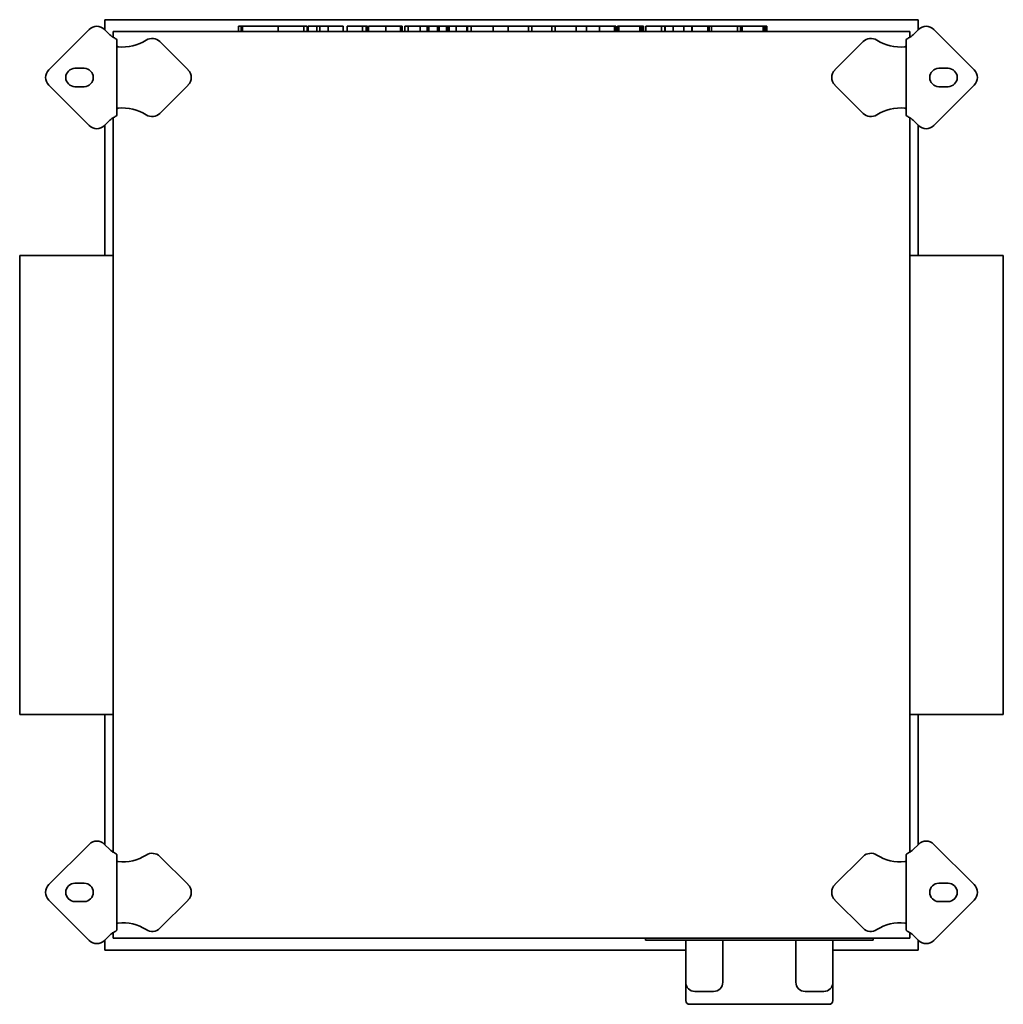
# Model space of a CAD drawing. Header units: millimetres. Extents: x 152 to 688, y 29 to 565.
import ezdxf

# ---------------------------------------------------------------- set-up
doc = ezdxf.new("R2010")
doc.units = ezdxf.units.MM
doc.header["$LTSCALE"] = 2
doc.layers.add('Krawędzie widoczne(ISO)', color=7, linetype='Continuous', lineweight=35, true_color=0x262659)

msp = doc.modelspace()

# ---------------------------------------------------------------- linework, layer by layer
at = {"layer": 'Krawędzie widoczne(ISO)'}
for p, q in [((198.5, 565.25), (198.5, 559.78)), ((641.5, 565.25), (198.5, 565.25)), ((641.5, 559.78), (641.5, 565.25)), ((167.96, 537.99), (189.88, 559.91)), ((198.37, 559.91), (201.2, 557.08)), ((637, 558.75), (203, 558.75)), ((203, 558.75), (203, 555.72)), ((271.31, 561.75), (272.72, 561.75)), ((271.31, 561.75), (271.31, 558.75)), ((272.72, 561.75), (273.54, 561.75)), ((272.72, 561.75), (272.72, 558.75)), ((273.54, 561.75), (292.19, 561.75)), ((273.54, 561.75), (273.54, 558.75)), ((292.19, 561.75), (292.84, 561.75)), ((292.84, 561.75), (298.28, 561.75)), ((292.84, 561.75), (292.84, 558.75)), ((298.28, 561.75), (306.85, 561.75)), ((306.85, 561.75), (307.85, 561.75)), ((306.85, 561.75), (306.85, 558.75)), ((307.85, 561.75), (308.63, 561.75)), ((308.63, 561.75), (308.63, 558.75)), ((309.24, 561.75), (313.96, 561.75)), ((309.24, 561.75), (309.24, 558.75)), ((313.96, 561.75), (315.56, 561.75)), ((313.96, 561.75), (313.96, 558.75)), ((315.56, 561.75), (320.17, 561.75)), ((315.56, 561.75), (315.56, 558.75)), ((320.17, 561.75), (322.62, 561.75)), ((320.17, 561.75), (320.17, 558.75)), ((322.62, 561.75), (328.34, 561.75)), ((328.34, 561.75), (328.34, 558.75)), ((330.49, 561.75), (333.12, 561.75)), ((330.49, 561.75), (330.49, 558.75)), ((333.12, 561.75), (338.92, 561.75)), ((338.92, 561.75), (340.88, 561.75)), ((338.92, 561.75), (338.92, 558.75)), ((340.88, 561.75), (341.52, 561.75)), ((340.88, 561.75), (340.88, 558.75)), ((341.52, 561.75), (341.52, 558.75)), ((342.13, 561.75), (344.52, 561.75)), ((342.13, 561.75), (342.13, 558.75)), ((344.52, 561.75), (349.44, 561.75)), ((349.44, 561.75), (351.48, 561.75)), ((351.48, 561.75), (353.95, 561.75)), ((351.48, 561.75), (351.48, 558.75)), ((353.95, 561.75), (359.61, 561.75)), ((359.61, 561.75), (360.41, 561.75)), ((359.61, 561.75), (359.61, 558.75)), ((360.41, 561.75), (360.41, 558.75)), ((361.92, 561.75), (363.66, 561.75)), ((361.92, 561.75), (361.92, 558.75)), ((363.66, 561.75), (370.32, 561.75)), ((363.66, 561.75), (363.66, 558.75)), ((370.32, 561.75), (370.32, 558.75)), ((370.32, 561.75), (374.08, 561.75)), ((374.08, 561.75), (374.08, 558.75)), ((374.08, 561.75), (375.03, 561.75)), ((375.03, 561.75), (375.03, 558.75)), ((375.03, 561.75), (379.75, 561.75)), ((379.75, 561.75), (379.75, 558.75)), ((379.75, 561.75), (380.68, 561.75)), ((380.68, 561.75), (384.56, 561.75)), ((380.68, 561.75), (380.68, 558.75)), ((384.56, 561.75), (385.37, 561.75)), ((384.56, 561.75), (384.56, 558.75)), ((385.37, 561.75), (385.94, 561.75)), ((385.37, 561.75), (385.37, 558.75)), ((385.94, 561.75), (386.06, 561.75)), ((386.06, 561.75), (386.06, 558.75)), ((386.06, 561.75), (389.8, 561.75)), ((389.8, 561.75), (395.6, 561.75)), ((389.8, 561.75), (389.8, 558.75)), ((395.6, 561.75), (396.1, 561.75)), ((395.6, 561.75), (395.6, 558.75)), ((396.09, 561.75), (398.04, 561.75)), ((396.1, 561.75), (396.1, 558.75)), ((398.04, 561.75), (404.04, 561.75)), ((398.04, 561.75), (398.04, 558.75)), ((404.04, 561.75), (408.47, 561.75)), ((408.47, 561.75), (410.03, 561.75)), ((410.03, 561.75), (418.2, 561.75)), ((410.03, 561.75), (410.03, 558.75)), ((418.2, 561.75), (429.22, 561.75)), ((418.2, 561.75), (418.2, 558.75)), ((429.22, 561.75), (431.02, 561.75)), ((429.22, 561.75), (429.22, 558.75)), ((431.02, 561.75), (435.89, 561.75)), ((431.02, 561.75), (431.02, 558.75)), ((435.89, 561.75), (440.43, 561.75)), ((440.43, 561.75), (442.02, 561.75)), ((442.02, 561.75), (442.02, 558.75)), ((442.02, 561.75), (443.75, 561.75)), ((443.75, 561.75), (445.06, 561.75)), ((443.75, 561.75), (443.75, 558.75)), ((445.06, 561.75), (449.53, 561.75)), ((449.53, 561.75), (453.99, 561.75)), ((453.99, 561.75), (455.31, 561.75)), ((455.31, 561.75), (457.14, 561.75)), ((455.31, 561.75), (455.31, 558.75)), ((457.14, 561.75), (460.82, 561.75)), ((460.82, 561.75), (461.02, 561.75)), ((460.82, 561.75), (460.82, 558.75)), ((461.02, 561.75), (465.94, 561.75)), ((465.94, 561.75), (467.99, 561.75)), ((467.99, 561.75), (467.99, 558.75)), ((467.99, 561.75), (470.46, 561.75)), ((470.46, 561.75), (476.11, 561.75)), ((476.11, 561.75), (476.91, 561.75)), ((476.11, 561.75), (476.11, 558.75)), ((476.91, 561.75), (476.91, 558.75)), ((477.75, 561.75), (478.42, 561.75)), ((477.75, 561.75), (477.75, 558.75)), ((478.42, 561.75), (479.71, 561.75)), ((478.42, 561.75), (478.42, 558.75)), ((479.71, 561.75), (481.26, 561.75)), ((481.26, 561.75), (483.9, 561.75)), ((483.9, 561.75), (489.9, 561.75)), ((489.9, 561.75), (490.33, 561.75)), ((489.9, 561.75), (489.9, 558.75)), ((490.33, 561.75), (491, 561.75)), ((490.33, 561.75), (490.33, 558.75)), ((491, 561.75), (491.82, 561.75)), ((491, 561.75), (491, 558.75)), ((491.82, 561.75), (491.82, 558.75)), ((493.19, 561.75), (493.19, 558.75)), ((493.19, 561.75), (495.82, 561.75)), ((495.82, 561.75), (501.63, 561.75)), ((501.63, 561.75), (503.59, 561.75)), ((501.63, 561.75), (501.63, 558.75)), ((503.59, 561.75), (503.63, 561.75)), ((503.59, 561.75), (503.59, 558.75)), ((503.63, 561.75), (508.14, 561.75)), ((503.63, 561.75), (503.63, 558.75)), ((508.14, 561.75), (513.84, 561.75)), ((508.14, 561.75), (508.14, 558.75)), ((513.84, 561.75), (514.21, 561.75)), ((513.84, 561.75), (513.84, 558.75)), ((514.21, 561.75), (516.11, 561.75)), ((516.11, 561.75), (517.31, 561.75)), ((517.31, 561.75), (518.17, 561.75)), ((518.17, 561.75), (518.17, 558.75)), ((518.43, 561.75), (521.07, 561.75)), ((518.43, 561.75), (518.43, 558.75)), ((521.07, 561.75), (527.01, 561.75)), ((527.01, 561.75), (527.75, 561.75)), ((527.01, 561.75), (527.01, 558.75)), ((527.75, 561.75), (527.75, 558.75)), ((527.75, 561.75), (528.93, 561.75)), ((528.93, 561.75), (528.93, 558.75)), ((529.02, 561.75), (529.02, 558.75)), ((529.02, 561.75), (534.45, 561.75)), ((534.45, 561.75), (543.03, 561.75)), ((543.03, 561.75), (543.03, 558.75)), ((543.03, 561.75), (544.03, 561.75)), ((544.03, 561.75), (544.8, 561.75)), ((544.8, 561.75), (544.8, 558.75)), ((544.93, 561.75), (545.6, 561.75)), ((544.93, 561.75), (544.93, 558.75)), ((545.6, 561.75), (546.89, 561.75)), ((545.6, 561.75), (545.6, 558.75)), ((546.89, 561.75), (548.44, 561.75)), ((548.44, 561.75), (551.07, 561.75)), ((551.07, 561.75), (557.08, 561.75)), ((557.08, 561.75), (557.51, 561.75)), ((557.08, 561.75), (557.08, 558.75)), ((557.51, 561.75), (558.18, 561.75)), ((557.51, 561.75), (557.51, 558.75)), ((558.18, 561.75), (559, 561.75)), ((558.18, 561.75), (558.18, 558.75)), ((559, 561.75), (559, 558.75)), ((637, 555.72), (637, 558.75)), ((638.8, 557.08), (641.63, 559.91)), ((650.12, 559.91), (672.04, 537.99)), ((205, 554.12), (205, 513.38)), ((228.48, 553.29), (243.78, 537.99)), ((596.22, 537.99), (611.52, 553.29)), ((635, 513.38), (635, 554.12)), ((182.21, 538.75), (187.21, 538.75)), ((652.79, 538.75), (657.79, 538.75)), ((189.88, 507.59), (167.96, 529.51)), ((187.21, 528.75), (182.21, 528.75)), ((243.78, 529.51), (228.48, 514.21)), ((611.52, 514.21), (596.22, 529.51)), ((672.04, 529.51), (650.12, 507.59)), ((657.79, 528.75), (652.79, 528.75)), ((201.2, 510.42), (198.37, 507.59)), ((203, 511.78), (203, 111.72)), ((637, 111.72), (637, 511.78)), ((641.63, 507.59), (638.8, 510.42)), ((198.5, 507.72), (198.5, 436.75)), ((641.5, 436.75), (641.5, 507.72)), ((152.1, 436.75), (152.1, 186.75)), ((203, 436.75), (152.1, 436.75)), ((687.9, 436.75), (637, 436.75)), ((687.9, 186.75), (687.9, 436.75)), ((203, 186.75), (152.1, 186.75)), ((198.5, 186.75), (198.5, 115.78)), ((687.9, 186.75), (637, 186.75)), ((641.5, 115.78), (641.5, 186.75)), ((167.96, 93.99), (189.88, 115.91)), ((198.37, 115.91), (201.2, 113.08)), ((638.8, 113.08), (641.63, 115.91)), ((650.12, 115.91), (672.04, 93.99)), ((205, 110.12), (205, 69.38)), ((228.48, 109.29), (243.78, 93.99)), ((596.22, 93.99), (611.52, 109.29)), ((635, 69.38), (635, 110.12)), ((182.21, 94.75), (187.21, 94.75)), ((652.79, 94.75), (657.79, 94.75)), ((189.88, 63.59), (167.96, 85.51)), ((187.21, 84.75), (182.21, 84.75)), ((243.78, 85.51), (228.48, 70.21)), ((611.52, 70.21), (596.22, 85.51)), ((672.04, 85.51), (650.12, 63.59)), ((657.79, 84.75), (652.79, 84.75)), ((201.2, 66.42), (198.37, 63.59)), ((203, 67.78), (203, 64.75)), ((203, 64.75), (637, 64.75)), ((493, 64.75), (493, 63.75)), ((617, 63.75), (617, 64.75)), ((637, 64.75), (637, 67.78)), ((641.63, 63.59), (638.8, 66.42)), ((198.5, 63.72), (198.5, 58.25)), ((497, 63.75), (493, 63.75)), ((497, 63.75), (613, 63.75)), ((514.9, 63.75), (514.9, 40.75)), ((535.1, 63.75), (535.1, 40.75)), ((574.9, 63.75), (574.9, 40.75)), ((595.1, 63.75), (595.1, 40.75)), ((617, 63.75), (613, 63.75)), ((641.5, 58.25), (641.5, 63.72)), ((198.5, 58.25), (514.9, 58.25)), ((595.1, 58.25), (641.5, 58.25)), ((515, 39.76), (515, 30.75)), ((595, 39.76), (595, 30.75)), ((530.1, 35.75), (519.9, 35.75)), ((590.1, 35.75), (579.9, 35.75)), ((593, 28.75), (517, 28.75))]:
    msp.add_line(p, q, dxfattribs=at)
for centre, radius, start, end in [((194.13, 555.67), 6, 45, 135), ((645.87, 555.67), 6, 45, 135), ((217.46, 573.35), 23, 225, 228.4323), ((208.42, 573.35), 23, 263.4549, 303.0595), ((224.24, 549.04), 6, 45, 123.0595), ((615.76, 549.04), 6, 56.9405, 135), ((631.58, 573.35), 23, 236.9405, 276.5451), ((622.54, 573.35), 23, 311.5677, 315), ((172.21, 533.75), 6, 135, 225), ((182.21, 533.75), 5, 90, 270), ((187.21, 533.75), 5, 270, 90), ((239.53, 533.75), 6, 315, 45), ((600.47, 533.75), 6, 135, 225), ((652.79, 533.75), 5, 90, 270), ((657.79, 533.75), 5, 270, 90), ((667.79, 533.75), 6, 315, 45), ((208.42, 494.15), 23, 56.9405, 96.5451), ((631.58, 494.15), 23, 83.4549, 123.0595), ((217.46, 494.15), 23, 131.5677, 135), ((224.24, 518.46), 6, 236.9405, 315), ((615.76, 518.46), 6, 225, 303.0595), ((622.54, 494.15), 23, 45, 48.4323), ((194.13, 511.83), 6, 225, 315), ((645.87, 511.83), 6, 225, 315), ((194.13, 111.67), 6, 45, 135), ((217.46, 129.35), 23, 225, 228.4323), ((622.54, 129.35), 23, 311.5677, 315), ((645.87, 111.67), 6, 45, 135), ((208.42, 129.35), 23, 263.4549, 303.0595), ((224.24, 105.04), 6, 45, 123.0595), ((615.76, 105.04), 6, 56.9405, 135), ((631.58, 129.35), 23, 236.9405, 276.5451), ((172.21, 89.75), 6, 135, 225), ((182.21, 89.75), 5, 90, 270), ((187.21, 89.75), 5, 270, 90), ((239.53, 89.75), 6, 315, 45), ((600.47, 89.75), 6, 135, 225), ((652.79, 89.75), 5, 90, 270), ((657.79, 89.75), 5, 270, 90), ((667.79, 89.75), 6, 315, 45), ((208.42, 50.15), 23, 56.9405, 96.5451), ((224.24, 74.46), 6, 236.9405, 315), ((615.76, 74.46), 6, 225, 303.0595), ((631.58, 50.15), 23, 83.4549, 123.0595), ((217.46, 50.15), 23, 131.5677, 135), ((622.54, 50.15), 23, 45, 48.4323), ((194.13, 67.83), 6, 225, 315), ((645.87, 67.83), 6, 225, 315), ((519.9, 40.75), 5, 180, 270), ((530.1, 40.75), 5, 270, 0), ((579.9, 40.75), 5, 180, 270), ((590.1, 40.75), 5, 270, 0), ((517, 30.75), 2, 180, 270), ((593, 30.75), 2, 270, 0)]:
    msp.add_arc(centre, radius, start, end, dxfattribs=at)
for points, knots in [([(205, 554.12), (205, 554.27), (204.92, 554.42), (204.64, 554.74), (204.42, 554.9), (203.9, 555.23), (203.59, 555.41), (203.09, 555.68), (202.91, 555.77), (202.56, 555.95), (202.38, 556.04), (202.2, 556.14)], [0, 0, 0, 0, 0.1211213, 0.1211213, 0.2427051, 0.2427051, 0.3638749, 0.3638749, 0.4245444, 0.4245444, 0.4853945, 0.4853945, 0.4853945, 0.4853945]), ([(637.8, 556.14), (637.44, 555.95), (637.08, 555.77), (636.41, 555.41), (636.1, 555.24), (635.58, 554.9), (635.37, 554.74), (635.08, 554.42), (635, 554.27), (635, 554.12)], [0, 0, 0, 0, 0.1219861, 0.1219861, 0.243369, 0.243369, 0.3653617, 0.3653617, 0.48689, 0.48689, 0.48689, 0.48689]), ([(205.8, 550.5), (205.79, 550.5), (205.77, 550.5), (205.76, 550.51), (205.74, 550.51), (205.73, 550.52), (205.71, 550.52), (205.7, 550.52), (205.68, 550.53), (205.67, 550.53), (205.66, 550.54), (205.64, 550.54), (205.63, 550.54), (205.61, 550.55), (205.6, 550.55), (205.58, 550.56), (205.57, 550.56), (205.56, 550.56), (205.54, 550.57), (205.53, 550.57), (205.52, 550.58), (205.5, 550.58), (205.5, 550.58), (205.49, 550.58), (205.49, 550.58), (205.48, 550.59), (205.47, 550.59), (205.46, 550.59), (205.45, 550.6), (205.44, 550.6), (205.42, 550.61), (205.41, 550.61), (205.4, 550.62), (205.39, 550.62), (205.37, 550.63), (205.36, 550.63), (205.35, 550.64), (205.34, 550.64), (205.32, 550.65), (205.31, 550.65), (205.3, 550.66), (205.29, 550.66), (205.28, 550.67), (205.27, 550.67), (205.26, 550.68), (205.25, 550.68), (205.24, 550.68), (205.23, 550.69), (205.23, 550.69), (205.22, 550.69), (205.22, 550.7), (205.22, 550.7), (205.21, 550.7), (205.2, 550.71), (205.19, 550.71), (205.18, 550.72), (205.17, 550.72), (205.16, 550.73), (205.15, 550.74), (205.14, 550.74), (205.14, 550.75), (205.13, 550.75), (205.12, 550.76), (205.11, 550.76), (205.11, 550.77), (205.1, 550.78), (205.09, 550.78), (205.09, 550.79), (205.08, 550.79), (205.07, 550.8), (205.07, 550.81), (205.06, 550.81), (205.06, 550.82), (205.05, 550.82), (205.05, 550.83), (205.04, 550.84), (205.04, 550.84), (205.03, 550.85), (205.03, 550.86), (205.02, 550.86), (205.02, 550.87), (205.02, 550.88), (205.02, 550.88), (205.01, 550.89), (205.01, 550.9), (205.01, 550.9), (205.01, 550.91), (205, 550.92), (205, 550.92), (205, 550.93), (205, 550.94), (205, 550.94), (205, 550.95), (205, 550.96)], [0, 0, 0, 0, 0.0045101, 0.0045101, 0.0045101, 0.0090347, 0.0090347, 0.0090347, 0.0135712, 0.0135712, 0.0135712, 0.0181164, 0.0181164, 0.0181164, 0.0226675, 0.0226675, 0.0226675, 0.0272215, 0.0272215, 0.0272215, 0.0317752, 0.0317752, 0.0317752, 0.0329356, 0.0329356, 0.0329356, 0.0363326, 0.0363326, 0.0363326, 0.0409077, 0.0409077, 0.0409077, 0.0454982, 0.0454982, 0.0454982, 0.0501006, 0.0501006, 0.0501006, 0.0547115, 0.0547115, 0.0547115, 0.0593273, 0.0593273, 0.0593273, 0.0639446, 0.0639446, 0.0639446, 0.0669649, 0.0669649, 0.0669649, 0.0685613, 0.0685613, 0.0685613, 0.0731932, 0.0731932, 0.0731932, 0.0778428, 0.0778428, 0.0778428, 0.0825066, 0.0825066, 0.0825066, 0.0871814, 0.0871814, 0.0871814, 0.0918634, 0.0918634, 0.0918634, 0.0965493, 0.0965493, 0.0965493, 0.100365, 0.100365, 0.100365, 0.105938, 0.105938, 0.105938, 0.1106614, 0.1106614, 0.1106614, 0.115401, 0.115401, 0.115401, 0.1201519, 0.1201519, 0.1201519, 0.1249091, 0.1249091, 0.1249091, 0.1296672, 0.1296672, 0.1296672, 0.1344212, 0.1344212, 0.1344212, 0.1344212]), ([(635, 550.96), (635, 550.95), (635, 550.94), (635, 550.94), (635, 550.93), (635, 550.92), (635, 550.92), (634.99, 550.91), (634.99, 550.9), (634.99, 550.9), (634.99, 550.89), (634.98, 550.88), (634.98, 550.88), (634.98, 550.87), (634.98, 550.86), (634.97, 550.86), (634.97, 550.85), (634.96, 550.84), (634.96, 550.84), (634.95, 550.83), (634.95, 550.82), (634.94, 550.82), (634.94, 550.81), (634.93, 550.81), (634.93, 550.8), (634.92, 550.79), (634.91, 550.79), (634.91, 550.78), (634.9, 550.78), (634.89, 550.77), (634.89, 550.76), (634.88, 550.76), (634.87, 550.75), (634.86, 550.75), (634.86, 550.74), (634.85, 550.74), (634.84, 550.73), (634.83, 550.72), (634.82, 550.72), (634.81, 550.71), (634.8, 550.71), (634.79, 550.7), (634.78, 550.7), (634.77, 550.69), (634.76, 550.69), (634.75, 550.68), (634.74, 550.68), (634.74, 550.67), (634.73, 550.67), (634.73, 550.67), (634.72, 550.67), (634.72, 550.67), (634.71, 550.66), (634.7, 550.66), (634.69, 550.65), (634.68, 550.65), (634.66, 550.64), (634.65, 550.64), (634.64, 550.63), (634.63, 550.63), (634.61, 550.62), (634.6, 550.62), (634.59, 550.61), (634.58, 550.61), (634.56, 550.6), (634.55, 550.6), (634.54, 550.59), (634.52, 550.59), (634.51, 550.59), (634.5, 550.58), (634.49, 550.58), (634.49, 550.58), (634.48, 550.58), (634.47, 550.57), (634.47, 550.57), (634.46, 550.57), (634.44, 550.56), (634.43, 550.56), (634.42, 550.56), (634.4, 550.55), (634.39, 550.55), (634.37, 550.54), (634.36, 550.54), (634.34, 550.54), (634.33, 550.53), (634.32, 550.53), (634.3, 550.52), (634.29, 550.52), (634.27, 550.52), (634.26, 550.51), (634.24, 550.51), (634.23, 550.5), (634.21, 550.5), (634.2, 550.5)], [0, 0, 0, 0, 0.0047728, 0.0047728, 0.0047728, 0.0095512, 0.0095512, 0.0095512, 0.0143301, 0.0143301, 0.0143301, 0.0191047, 0.0191047, 0.0191047, 0.0238701, 0.0238701, 0.0238701, 0.0286216, 0.0286216, 0.0286216, 0.0333544, 0.0333544, 0.0333544, 0.0382298, 0.0382298, 0.0382298, 0.0427614, 0.0427614, 0.0427614, 0.0474593, 0.0474593, 0.0474593, 0.0521542, 0.0521542, 0.0521542, 0.0568425, 0.0568425, 0.0568425, 0.0615206, 0.0615206, 0.0615206, 0.0661851, 0.0661851, 0.0661851, 0.0708326, 0.0708326, 0.0708326, 0.0744107, 0.0744107, 0.0744107, 0.0754605, 0.0754605, 0.0754605, 0.080083, 0.080083, 0.080083, 0.0847043, 0.0847043, 0.0847043, 0.0893209, 0.0893209, 0.0893209, 0.0939292, 0.0939292, 0.0939292, 0.0985257, 0.0985257, 0.0985257, 0.1031072, 0.1031072, 0.1031072, 0.1049061, 0.1049061, 0.1049061, 0.1076745, 0.1076745, 0.1076745, 0.112241, 0.112241, 0.112241, 0.1168056, 0.1168056, 0.1168056, 0.1213652, 0.1213652, 0.1213652, 0.125917, 0.125917, 0.125917, 0.1304582, 0.1304582, 0.1304582, 0.1349859, 0.1349859, 0.1349859, 0.1349859]), ([(205, 516.54), (205, 516.55), (205, 516.56), (205, 516.56), (205, 516.57), (205, 516.58), (205, 516.58), (205.01, 516.59), (205.01, 516.6), (205.01, 516.6), (205.01, 516.61), (205.02, 516.62), (205.02, 516.62), (205.02, 516.63), (205.02, 516.64), (205.03, 516.64), (205.03, 516.65), (205.04, 516.66), (205.04, 516.66), (205.05, 516.67), (205.05, 516.68), (205.06, 516.68), (205.06, 516.69), (205.07, 516.69), (205.07, 516.7), (205.08, 516.71), (205.09, 516.71), (205.09, 516.72), (205.1, 516.72), (205.11, 516.73), (205.11, 516.74), (205.12, 516.74), (205.13, 516.75), (205.14, 516.75), (205.14, 516.76), (205.15, 516.76), (205.16, 516.77), (205.17, 516.78), (205.18, 516.78), (205.19, 516.79), (205.2, 516.79), (205.21, 516.8), (205.22, 516.8), (205.23, 516.81), (205.24, 516.81), (205.25, 516.82), (205.26, 516.82), (205.26, 516.83), (205.27, 516.83), (205.27, 516.83), (205.28, 516.83), (205.28, 516.83), (205.29, 516.84), (205.3, 516.84), (205.31, 516.85), (205.32, 516.85), (205.34, 516.86), (205.35, 516.86), (205.36, 516.87), (205.37, 516.87), (205.39, 516.88), (205.4, 516.88), (205.41, 516.89), (205.42, 516.89), (205.44, 516.9), (205.45, 516.9), (205.46, 516.91), (205.48, 516.91), (205.49, 516.91), (205.5, 516.92), (205.51, 516.92), (205.51, 516.92), (205.52, 516.92), (205.53, 516.93), (205.53, 516.93), (205.54, 516.93), (205.56, 516.94), (205.57, 516.94), (205.58, 516.94), (205.6, 516.95), (205.61, 516.95), (205.63, 516.96), (205.64, 516.96), (205.66, 516.96), (205.67, 516.97), (205.68, 516.97), (205.7, 516.98), (205.71, 516.98), (205.73, 516.98), (205.74, 516.99), (205.76, 516.99), (205.77, 517), (205.79, 517), (205.8, 517)], [0, 0, 0, 0, 0.0047728, 0.0047728, 0.0047728, 0.0095512, 0.0095512, 0.0095512, 0.0143301, 0.0143301, 0.0143301, 0.0191047, 0.0191047, 0.0191047, 0.0238701, 0.0238701, 0.0238701, 0.0286216, 0.0286216, 0.0286216, 0.0333544, 0.0333544, 0.0333544, 0.0382298, 0.0382298, 0.0382298, 0.0427614, 0.0427614, 0.0427614, 0.0474593, 0.0474593, 0.0474593, 0.0521542, 0.0521542, 0.0521542, 0.0568425, 0.0568425, 0.0568425, 0.0615206, 0.0615206, 0.0615206, 0.0661851, 0.0661851, 0.0661851, 0.0708326, 0.0708326, 0.0708326, 0.0744107, 0.0744107, 0.0744107, 0.0754605, 0.0754605, 0.0754605, 0.080083, 0.080083, 0.080083, 0.0847043, 0.0847043, 0.0847043, 0.0893209, 0.0893209, 0.0893209, 0.0939292, 0.0939292, 0.0939292, 0.0985257, 0.0985257, 0.0985257, 0.1031072, 0.1031072, 0.1031072, 0.1049061, 0.1049061, 0.1049061, 0.1076745, 0.1076745, 0.1076745, 0.112241, 0.112241, 0.112241, 0.1168056, 0.1168056, 0.1168056, 0.1213652, 0.1213652, 0.1213652, 0.125917, 0.125917, 0.125917, 0.1304582, 0.1304582, 0.1304582, 0.1349859, 0.1349859, 0.1349859, 0.1349859]), ([(634.2, 517), (634.21, 517), (634.23, 517), (634.24, 516.99), (634.26, 516.99), (634.27, 516.98), (634.29, 516.98), (634.3, 516.98), (634.32, 516.97), (634.33, 516.97), (634.34, 516.96), (634.36, 516.96), (634.37, 516.96), (634.39, 516.95), (634.4, 516.95), (634.42, 516.94), (634.43, 516.94), (634.44, 516.94), (634.46, 516.93), (634.47, 516.93), (634.48, 516.92), (634.5, 516.92), (634.5, 516.92), (634.51, 516.92), (634.51, 516.92), (634.52, 516.91), (634.53, 516.91), (634.54, 516.91), (634.55, 516.9), (634.56, 516.9), (634.58, 516.89), (634.59, 516.89), (634.6, 516.88), (634.61, 516.88), (634.63, 516.87), (634.64, 516.87), (634.65, 516.86), (634.66, 516.86), (634.68, 516.85), (634.69, 516.85), (634.7, 516.84), (634.71, 516.84), (634.72, 516.83), (634.73, 516.83), (634.74, 516.82), (634.75, 516.82), (634.76, 516.82), (634.77, 516.81), (634.77, 516.81), (634.78, 516.81), (634.78, 516.8), (634.78, 516.8), (634.79, 516.8), (634.8, 516.79), (634.81, 516.79), (634.82, 516.78), (634.83, 516.78), (634.84, 516.77), (634.85, 516.76), (634.86, 516.76), (634.86, 516.75), (634.87, 516.75), (634.88, 516.74), (634.89, 516.74), (634.89, 516.73), (634.9, 516.72), (634.91, 516.72), (634.91, 516.71), (634.92, 516.71), (634.93, 516.7), (634.93, 516.69), (634.94, 516.69), (634.94, 516.68), (634.95, 516.68), (634.95, 516.67), (634.96, 516.66), (634.96, 516.66), (634.97, 516.65), (634.97, 516.64), (634.98, 516.64), (634.98, 516.63), (634.98, 516.62), (634.98, 516.62), (634.99, 516.61), (634.99, 516.6), (634.99, 516.6), (634.99, 516.59), (635, 516.58), (635, 516.58), (635, 516.57), (635, 516.56), (635, 516.56), (635, 516.55), (635, 516.54)], [0, 0, 0, 0, 0.0045101, 0.0045101, 0.0045101, 0.0090347, 0.0090347, 0.0090347, 0.0135712, 0.0135712, 0.0135712, 0.0181164, 0.0181164, 0.0181164, 0.0226675, 0.0226675, 0.0226675, 0.0272215, 0.0272215, 0.0272215, 0.0317752, 0.0317752, 0.0317752, 0.0329356, 0.0329356, 0.0329356, 0.0363326, 0.0363326, 0.0363326, 0.0409077, 0.0409077, 0.0409077, 0.0454982, 0.0454982, 0.0454982, 0.0501006, 0.0501006, 0.0501006, 0.0547115, 0.0547115, 0.0547115, 0.0593273, 0.0593273, 0.0593273, 0.0639446, 0.0639446, 0.0639446, 0.0669649, 0.0669649, 0.0669649, 0.0685613, 0.0685613, 0.0685613, 0.0731932, 0.0731932, 0.0731932, 0.0778428, 0.0778428, 0.0778428, 0.0825066, 0.0825066, 0.0825066, 0.0871814, 0.0871814, 0.0871814, 0.0918634, 0.0918634, 0.0918634, 0.0965493, 0.0965493, 0.0965493, 0.100365, 0.100365, 0.100365, 0.105938, 0.105938, 0.105938, 0.1106614, 0.1106614, 0.1106614, 0.115401, 0.115401, 0.115401, 0.1201519, 0.1201519, 0.1201519, 0.1249091, 0.1249091, 0.1249091, 0.1296672, 0.1296672, 0.1296672, 0.1344212, 0.1344212, 0.1344212, 0.1344212]), ([(202.2, 511.36), (202.56, 511.55), (202.92, 511.73), (203.59, 512.09), (203.9, 512.26), (204.42, 512.6), (204.63, 512.76), (204.92, 513.08), (205, 513.23), (205, 513.38)], [0, 0, 0, 0, 0.1219861, 0.1219861, 0.243369, 0.243369, 0.3653617, 0.3653617, 0.48689, 0.48689, 0.48689, 0.48689]), ([(635, 513.38), (635, 513.23), (635.08, 513.08), (635.36, 512.76), (635.58, 512.6), (636.1, 512.27), (636.41, 512.09), (636.91, 511.82), (637.09, 511.73), (637.44, 511.55), (637.62, 511.46), (637.8, 511.36)], [0, 0, 0, 0, 0.1211213, 0.1211213, 0.2427051, 0.2427051, 0.3638749, 0.3638749, 0.4245444, 0.4245444, 0.4853945, 0.4853945, 0.4853945, 0.4853945]), ([(205, 110.12), (205, 110.27), (204.92, 110.42), (204.64, 110.74), (204.42, 110.9), (203.9, 111.23), (203.59, 111.41), (203.09, 111.68), (202.91, 111.77), (202.56, 111.95), (202.38, 112.04), (202.2, 112.14)], [0, 0, 0, 0, 0.1211213, 0.1211213, 0.2427051, 0.2427051, 0.3638749, 0.3638749, 0.4245444, 0.4245444, 0.4853945, 0.4853945, 0.4853945, 0.4853945]), ([(637.8, 112.14), (637.44, 111.95), (637.08, 111.77), (636.41, 111.41), (636.1, 111.24), (635.58, 110.9), (635.37, 110.74), (635.08, 110.42), (635, 110.27), (635, 110.12)], [0, 0, 0, 0, 0.1219861, 0.1219861, 0.243369, 0.243369, 0.3653617, 0.3653617, 0.48689, 0.48689, 0.48689, 0.48689]), ([(205.8, 106.5), (205.79, 106.5), (205.77, 106.5), (205.76, 106.51), (205.74, 106.51), (205.73, 106.52), (205.71, 106.52), (205.7, 106.52), (205.68, 106.53), (205.67, 106.53), (205.66, 106.54), (205.64, 106.54), (205.63, 106.54), (205.61, 106.55), (205.6, 106.55), (205.58, 106.56), (205.57, 106.56), (205.56, 106.56), (205.54, 106.57), (205.53, 106.57), (205.52, 106.58), (205.5, 106.58), (205.5, 106.58), (205.49, 106.58), (205.49, 106.58), (205.48, 106.59), (205.47, 106.59), (205.46, 106.59), (205.45, 106.6), (205.44, 106.6), (205.42, 106.61), (205.41, 106.61), (205.4, 106.62), (205.39, 106.62), (205.37, 106.63), (205.36, 106.63), (205.35, 106.64), (205.34, 106.64), (205.32, 106.65), (205.31, 106.65), (205.3, 106.66), (205.29, 106.66), (205.28, 106.67), (205.27, 106.67), (205.26, 106.68), (205.25, 106.68), (205.24, 106.68), (205.23, 106.69), (205.23, 106.69), (205.22, 106.69), (205.22, 106.7), (205.22, 106.7), (205.21, 106.7), (205.2, 106.71), (205.19, 106.71), (205.18, 106.72), (205.17, 106.72), (205.16, 106.73), (205.15, 106.74), (205.14, 106.74), (205.14, 106.75), (205.13, 106.75), (205.12, 106.76), (205.11, 106.76), (205.11, 106.77), (205.1, 106.78), (205.09, 106.78), (205.09, 106.79), (205.08, 106.79), (205.07, 106.8), (205.07, 106.81), (205.06, 106.81), (205.06, 106.82), (205.05, 106.82), (205.05, 106.83), (205.04, 106.84), (205.04, 106.84), (205.03, 106.85), (205.03, 106.86), (205.02, 106.86), (205.02, 106.87), (205.02, 106.88), (205.02, 106.88), (205.01, 106.89), (205.01, 106.9), (205.01, 106.9), (205.01, 106.91), (205, 106.92), (205, 106.92), (205, 106.93), (205, 106.94), (205, 106.94), (205, 106.95), (205, 106.96)], [0, 0, 0, 0, 0.0045101, 0.0045101, 0.0045101, 0.0090347, 0.0090347, 0.0090347, 0.0135712, 0.0135712, 0.0135712, 0.0181164, 0.0181164, 0.0181164, 0.0226675, 0.0226675, 0.0226675, 0.0272215, 0.0272215, 0.0272215, 0.0317752, 0.0317752, 0.0317752, 0.0329356, 0.0329356, 0.0329356, 0.0363326, 0.0363326, 0.0363326, 0.0409077, 0.0409077, 0.0409077, 0.0454982, 0.0454982, 0.0454982, 0.0501006, 0.0501006, 0.0501006, 0.0547115, 0.0547115, 0.0547115, 0.0593273, 0.0593273, 0.0593273, 0.0639446, 0.0639446, 0.0639446, 0.0669649, 0.0669649, 0.0669649, 0.0685613, 0.0685613, 0.0685613, 0.0731932, 0.0731932, 0.0731932, 0.0778428, 0.0778428, 0.0778428, 0.0825066, 0.0825066, 0.0825066, 0.0871814, 0.0871814, 0.0871814, 0.0918634, 0.0918634, 0.0918634, 0.0965493, 0.0965493, 0.0965493, 0.100365, 0.100365, 0.100365, 0.105938, 0.105938, 0.105938, 0.1106614, 0.1106614, 0.1106614, 0.115401, 0.115401, 0.115401, 0.1201519, 0.1201519, 0.1201519, 0.1249091, 0.1249091, 0.1249091, 0.1296672, 0.1296672, 0.1296672, 0.1344212, 0.1344212, 0.1344212, 0.1344212]), ([(635, 106.96), (635, 106.95), (635, 106.94), (635, 106.94), (635, 106.93), (635, 106.92), (635, 106.92), (634.99, 106.91), (634.99, 106.9), (634.99, 106.9), (634.99, 106.89), (634.98, 106.88), (634.98, 106.88), (634.98, 106.87), (634.98, 106.86), (634.97, 106.86), (634.97, 106.85), (634.96, 106.84), (634.96, 106.84), (634.95, 106.83), (634.95, 106.82), (634.94, 106.82), (634.94, 106.81), (634.93, 106.81), (634.93, 106.8), (634.92, 106.79), (634.91, 106.79), (634.91, 106.78), (634.9, 106.78), (634.89, 106.77), (634.89, 106.76), (634.88, 106.76), (634.87, 106.75), (634.86, 106.75), (634.86, 106.74), (634.85, 106.74), (634.84, 106.73), (634.83, 106.72), (634.82, 106.72), (634.81, 106.71), (634.8, 106.71), (634.79, 106.7), (634.78, 106.7), (634.77, 106.69), (634.76, 106.69), (634.75, 106.68), (634.74, 106.68), (634.74, 106.67), (634.73, 106.67), (634.73, 106.67), (634.72, 106.67), (634.72, 106.67), (634.71, 106.66), (634.7, 106.66), (634.69, 106.65), (634.68, 106.65), (634.66, 106.64), (634.65, 106.64), (634.64, 106.63), (634.63, 106.63), (634.61, 106.62), (634.6, 106.62), (634.59, 106.61), (634.58, 106.61), (634.56, 106.6), (634.55, 106.6), (634.54, 106.59), (634.52, 106.59), (634.51, 106.59), (634.5, 106.58), (634.49, 106.58), (634.49, 106.58), (634.48, 106.58), (634.47, 106.57), (634.47, 106.57), (634.46, 106.57), (634.44, 106.56), (634.43, 106.56), (634.42, 106.56), (634.4, 106.55), (634.39, 106.55), (634.37, 106.54), (634.36, 106.54), (634.34, 106.54), (634.33, 106.53), (634.32, 106.53), (634.3, 106.52), (634.29, 106.52), (634.27, 106.52), (634.26, 106.51), (634.24, 106.51), (634.23, 106.5), (634.21, 106.5), (634.2, 106.5)], [0, 0, 0, 0, 0.0047728, 0.0047728, 0.0047728, 0.0095512, 0.0095512, 0.0095512, 0.0143301, 0.0143301, 0.0143301, 0.0191047, 0.0191047, 0.0191047, 0.0238701, 0.0238701, 0.0238701, 0.0286216, 0.0286216, 0.0286216, 0.0333544, 0.0333544, 0.0333544, 0.0382298, 0.0382298, 0.0382298, 0.0427614, 0.0427614, 0.0427614, 0.0474593, 0.0474593, 0.0474593, 0.0521542, 0.0521542, 0.0521542, 0.0568425, 0.0568425, 0.0568425, 0.0615206, 0.0615206, 0.0615206, 0.0661851, 0.0661851, 0.0661851, 0.0708326, 0.0708326, 0.0708326, 0.0744107, 0.0744107, 0.0744107, 0.0754605, 0.0754605, 0.0754605, 0.080083, 0.080083, 0.080083, 0.0847043, 0.0847043, 0.0847043, 0.0893209, 0.0893209, 0.0893209, 0.0939292, 0.0939292, 0.0939292, 0.0985257, 0.0985257, 0.0985257, 0.1031072, 0.1031072, 0.1031072, 0.1049061, 0.1049061, 0.1049061, 0.1076745, 0.1076745, 0.1076745, 0.112241, 0.112241, 0.112241, 0.1168056, 0.1168056, 0.1168056, 0.1213652, 0.1213652, 0.1213652, 0.125917, 0.125917, 0.125917, 0.1304582, 0.1304582, 0.1304582, 0.1349859, 0.1349859, 0.1349859, 0.1349859]), ([(205, 72.54), (205, 72.55), (205, 72.56), (205, 72.56), (205, 72.57), (205, 72.58), (205, 72.58), (205.01, 72.59), (205.01, 72.6), (205.01, 72.6), (205.01, 72.61), (205.02, 72.62), (205.02, 72.62), (205.02, 72.63), (205.02, 72.64), (205.03, 72.64), (205.03, 72.65), (205.04, 72.66), (205.04, 72.66), (205.05, 72.67), (205.05, 72.68), (205.06, 72.68), (205.06, 72.69), (205.07, 72.69), (205.07, 72.7), (205.08, 72.71), (205.09, 72.71), (205.09, 72.72), (205.1, 72.72), (205.11, 72.73), (205.11, 72.74), (205.12, 72.74), (205.13, 72.75), (205.14, 72.75), (205.14, 72.76), (205.15, 72.76), (205.16, 72.77), (205.17, 72.78), (205.18, 72.78), (205.19, 72.79), (205.2, 72.79), (205.21, 72.8), (205.22, 72.8), (205.23, 72.81), (205.24, 72.81), (205.25, 72.82), (205.26, 72.82), (205.26, 72.83), (205.27, 72.83), (205.27, 72.83), (205.28, 72.83), (205.28, 72.83), (205.29, 72.84), (205.3, 72.84), (205.31, 72.85), (205.32, 72.85), (205.34, 72.86), (205.35, 72.86), (205.36, 72.87), (205.37, 72.87), (205.39, 72.88), (205.4, 72.88), (205.41, 72.89), (205.42, 72.89), (205.44, 72.9), (205.45, 72.9), (205.46, 72.91), (205.48, 72.91), (205.49, 72.91), (205.5, 72.92), (205.51, 72.92), (205.51, 72.92), (205.52, 72.92), (205.53, 72.93), (205.53, 72.93), (205.54, 72.93), (205.56, 72.94), (205.57, 72.94), (205.58, 72.94), (205.6, 72.95), (205.61, 72.95), (205.63, 72.96), (205.64, 72.96), (205.66, 72.96), (205.67, 72.97), (205.68, 72.97), (205.7, 72.98), (205.71, 72.98), (205.73, 72.98), (205.74, 72.99), (205.76, 72.99), (205.77, 73), (205.79, 73), (205.8, 73)], [0, 0, 0, 0, 0.0047728, 0.0047728, 0.0047728, 0.0095512, 0.0095512, 0.0095512, 0.0143301, 0.0143301, 0.0143301, 0.0191047, 0.0191047, 0.0191047, 0.0238701, 0.0238701, 0.0238701, 0.0286216, 0.0286216, 0.0286216, 0.0333544, 0.0333544, 0.0333544, 0.0382298, 0.0382298, 0.0382298, 0.0427614, 0.0427614, 0.0427614, 0.0474593, 0.0474593, 0.0474593, 0.0521542, 0.0521542, 0.0521542, 0.0568425, 0.0568425, 0.0568425, 0.0615206, 0.0615206, 0.0615206, 0.0661851, 0.0661851, 0.0661851, 0.0708326, 0.0708326, 0.0708326, 0.0744107, 0.0744107, 0.0744107, 0.0754605, 0.0754605, 0.0754605, 0.080083, 0.080083, 0.080083, 0.0847043, 0.0847043, 0.0847043, 0.0893209, 0.0893209, 0.0893209, 0.0939292, 0.0939292, 0.0939292, 0.0985257, 0.0985257, 0.0985257, 0.1031072, 0.1031072, 0.1031072, 0.1049061, 0.1049061, 0.1049061, 0.1076745, 0.1076745, 0.1076745, 0.112241, 0.112241, 0.112241, 0.1168056, 0.1168056, 0.1168056, 0.1213652, 0.1213652, 0.1213652, 0.125917, 0.125917, 0.125917, 0.1304582, 0.1304582, 0.1304582, 0.1349859, 0.1349859, 0.1349859, 0.1349859]), ([(634.2, 73), (634.21, 73), (634.23, 73), (634.24, 72.99), (634.26, 72.99), (634.27, 72.98), (634.29, 72.98), (634.3, 72.98), (634.32, 72.97), (634.33, 72.97), (634.34, 72.96), (634.36, 72.96), (634.37, 72.96), (634.39, 72.95), (634.4, 72.95), (634.42, 72.94), (634.43, 72.94), (634.44, 72.94), (634.46, 72.93), (634.47, 72.93), (634.48, 72.92), (634.5, 72.92), (634.5, 72.92), (634.51, 72.92), (634.51, 72.92), (634.52, 72.91), (634.53, 72.91), (634.54, 72.91), (634.55, 72.9), (634.56, 72.9), (634.58, 72.89), (634.59, 72.89), (634.6, 72.88), (634.61, 72.88), (634.63, 72.87), (634.64, 72.87), (634.65, 72.86), (634.66, 72.86), (634.68, 72.85), (634.69, 72.85), (634.7, 72.84), (634.71, 72.84), (634.72, 72.83), (634.73, 72.83), (634.74, 72.82), (634.75, 72.82), (634.76, 72.82), (634.77, 72.81), (634.77, 72.81), (634.78, 72.81), (634.78, 72.8), (634.78, 72.8), (634.79, 72.8), (634.8, 72.79), (634.81, 72.79), (634.82, 72.78), (634.83, 72.78), (634.84, 72.77), (634.85, 72.76), (634.86, 72.76), (634.86, 72.75), (634.87, 72.75), (634.88, 72.74), (634.89, 72.74), (634.89, 72.73), (634.9, 72.72), (634.91, 72.72), (634.91, 72.71), (634.92, 72.71), (634.93, 72.7), (634.93, 72.69), (634.94, 72.69), (634.94, 72.68), (634.95, 72.68), (634.95, 72.67), (634.96, 72.66), (634.96, 72.66), (634.97, 72.65), (634.97, 72.64), (634.98, 72.64), (634.98, 72.63), (634.98, 72.62), (634.98, 72.62), (634.99, 72.61), (634.99, 72.6), (634.99, 72.6), (634.99, 72.59), (635, 72.58), (635, 72.58), (635, 72.57), (635, 72.56), (635, 72.56), (635, 72.55), (635, 72.54)], [0, 0, 0, 0, 0.0045101, 0.0045101, 0.0045101, 0.0090347, 0.0090347, 0.0090347, 0.0135712, 0.0135712, 0.0135712, 0.0181164, 0.0181164, 0.0181164, 0.0226675, 0.0226675, 0.0226675, 0.0272215, 0.0272215, 0.0272215, 0.0317752, 0.0317752, 0.0317752, 0.0329356, 0.0329356, 0.0329356, 0.0363326, 0.0363326, 0.0363326, 0.0409077, 0.0409077, 0.0409077, 0.0454982, 0.0454982, 0.0454982, 0.0501006, 0.0501006, 0.0501006, 0.0547115, 0.0547115, 0.0547115, 0.0593273, 0.0593273, 0.0593273, 0.0639446, 0.0639446, 0.0639446, 0.0669649, 0.0669649, 0.0669649, 0.0685613, 0.0685613, 0.0685613, 0.0731932, 0.0731932, 0.0731932, 0.0778428, 0.0778428, 0.0778428, 0.0825066, 0.0825066, 0.0825066, 0.0871814, 0.0871814, 0.0871814, 0.0918634, 0.0918634, 0.0918634, 0.0965493, 0.0965493, 0.0965493, 0.100365, 0.100365, 0.100365, 0.105938, 0.105938, 0.105938, 0.1106614, 0.1106614, 0.1106614, 0.115401, 0.115401, 0.115401, 0.1201519, 0.1201519, 0.1201519, 0.1249091, 0.1249091, 0.1249091, 0.1296672, 0.1296672, 0.1296672, 0.1344212, 0.1344212, 0.1344212, 0.1344212]), ([(202.2, 67.36), (202.56, 67.55), (202.92, 67.73), (203.59, 68.09), (203.9, 68.26), (204.42, 68.6), (204.63, 68.76), (204.92, 69.08), (205, 69.23), (205, 69.38)], [0, 0, 0, 0, 0.1219861, 0.1219861, 0.243369, 0.243369, 0.3653617, 0.3653617, 0.48689, 0.48689, 0.48689, 0.48689]), ([(635, 69.38), (635, 69.23), (635.08, 69.08), (635.36, 68.76), (635.58, 68.6), (636.1, 68.27), (636.41, 68.09), (636.91, 67.82), (637.09, 67.73), (637.44, 67.55), (637.62, 67.46), (637.8, 67.36)], [0, 0, 0, 0, 0.1211213, 0.1211213, 0.2427051, 0.2427051, 0.3638749, 0.3638749, 0.4245444, 0.4245444, 0.4853945, 0.4853945, 0.4853945, 0.4853945])]:
    msp.add_open_spline(points, degree=3, knots=knots, dxfattribs=at)

doc.saveas('drawing.dxf')
